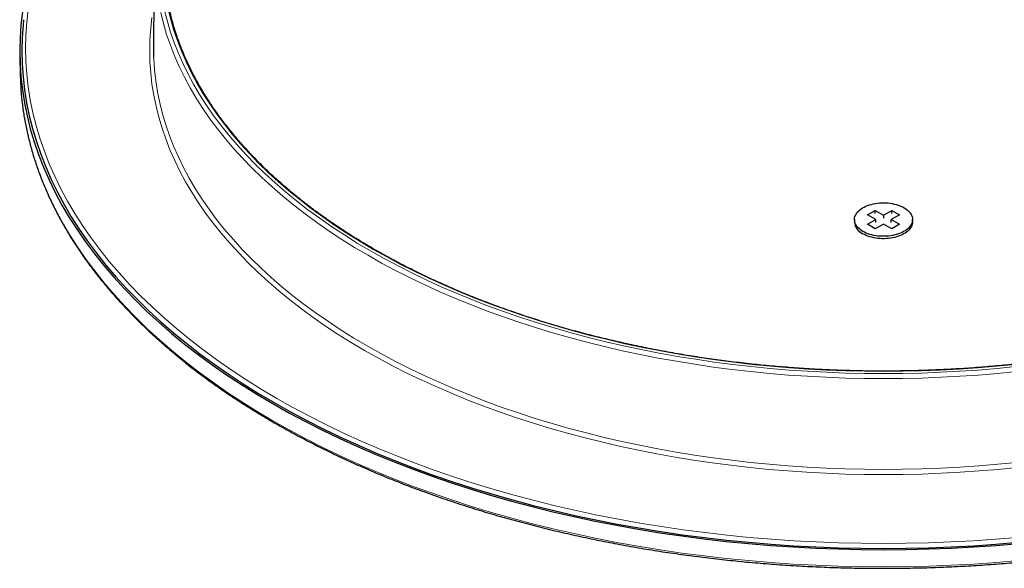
# Model space of a CAD drawing. Header units: millimetres. Extents: x 8 to 2417, y 12 to 2416.
# Tile 19 of 24: x 1896 to 2032, y 983 to 1059. Entities that reach past the tile are written whole.
import ezdxf

# ---------------------------------------------------------------- set-up
doc = ezdxf.new("R2010")
doc.units = ezdxf.units.MM

msp = doc.modelspace()

# ---------------------------------------------------------------- linework, layer by layer
at = {"color": 7, "linetype": 'Continuous', "lineweight": 30}
for p, q in [((1914.59, 1067.8), (1914.45, 1055.37)), ((1896.02, 1053.75), (1896.08, 1051.36)), ((2011.07, 1031.36), (2011.07, 1031.03)), ((2012.88, 1032.01), (2013.94, 1032.62)), ((2014.01, 1031.36), (2012.88, 1032.01)), ((2012.88, 1030.7), (2014.01, 1031.36)), ((2013.94, 1032.62), (2015.07, 1031.97)), ((2013.94, 1032.21), (2013.94, 1032.62)), ((2014.01, 1030.95), (2014.01, 1031.36)), ((2015.07, 1031.97), (2016.2, 1032.62)), ((2015.07, 1031.97), (2015.07, 1031.56)), ((2017.26, 1032.01), (2016.13, 1031.36)), ((2016.13, 1031.36), (2017.26, 1030.7)), ((2016.13, 1030.95), (2016.13, 1031.36)), ((2016.2, 1032.62), (2017.26, 1032.01)), ((2016.2, 1032.21), (2016.2, 1032.62)), ((2019.07, 1031.03), (2019.07, 1031.36)), ((2013.94, 1030.09), (2012.88, 1030.7)), ((2015.07, 1030.74), (2013.94, 1030.09)), ((2016.2, 1030.09), (2015.07, 1030.74)), ((2017.26, 1030.7), (2016.2, 1030.09)), ((2011.85, 1029.66), (2011.92, 1029.61)), ((2018.22, 1029.61), (2018.29, 1029.66))]:
    msp.add_line(p, q, dxfattribs=at)
at = {"color": 7, "linetype": 'Continuous', "lineweight": 30, "flags": 128}
for points in [[(1896.38, 1059.99), (1896.18, 1058.2), (1896.06, 1056.4), (1896.02, 1054.6), (1896.06, 1052.8), (1896.18, 1051), (1896.38, 1049.21), (1896.67, 1047.42), (1897.03, 1045.63), (1897.48, 1043.85), (1898.01, 1042.08), (1898.62, 1040.31), (1899.31, 1038.56), (1900.07, 1036.81), (1900.92, 1035.08), (1901.84, 1033.36), (1902.84, 1031.66), (1903.92, 1029.97), (1905.08, 1028.3), (1906.31, 1026.65), (1907.61, 1025.01), (1908.99, 1023.4), (1910.44, 1021.81), (1911.97, 1020.24), (1913.56, 1018.69), (1915.22, 1017.17), (1916.95, 1015.67), (1918.75, 1014.2), (1920.62, 1012.76), (1922.55, 1011.35), (1924.54, 1009.97), (1926.6, 1008.61), (1928.71, 1007.29), (1930.89, 1006)], [(1896.55, 1058.89), (1896.48, 1058.19), (1896.36, 1056.39), (1896.32, 1054.6), (1896.36, 1052.81), (1896.48, 1051.01), (1896.68, 1049.22), (1896.97, 1047.43), (1897.33, 1045.65), (1897.78, 1043.88), (1898.31, 1042.11), (1898.91, 1040.35), (1899.6, 1038.6), (1900.36, 1036.86), (1901.21, 1035.13), (1902.13, 1033.42), (1903.13, 1031.72), (1904.21, 1030.03), (1905.36, 1028.37), (1906.58, 1026.72), (1907.89, 1025.09), (1909.26, 1023.48), (1910.71, 1021.89), (1912.23, 1020.32), (1913.82, 1018.78), (1915.48, 1017.26), (1917.2, 1015.77), (1919, 1014.31), (1920.86, 1012.87), (1922.78, 1011.46), (1924.77, 1010.08), (1926.82, 1008.73), (1928.93, 1007.41), (1931.1, 1006.13), (1933.33, 1004.87), (1935.61, 1003.66), (1937.95, 1002.47), (1940.34, 1001.32), (1942.78, 1000.21), (1945.27, 999.14), (1947.81, 998.1), (1950.39, 997.11), (1953.02, 996.15), (1955.69, 995.23), (1958.41, 994.35), (1961.16, 993.52), (1963.95, 992.73), (1966.77, 991.97), (1969.62, 991.27), (1972.51, 990.6), (1975.43, 989.98), (1978.37, 989.4), (1981.34, 988.87), (1984.33, 988.38), (1987.35, 987.94), (1990.38, 987.55), (1993.43, 987.2), (1996.49, 986.89), (1999.57, 986.63), (2002.66, 986.42), (2005.75, 986.26), (2008.85, 986.14), (2011.96, 986.07), (2015.07, 986.05), (2018.18, 986.07), (2021.28, 986.14), (2024.39, 986.26), (2027.48, 986.42), (2030.57, 986.63), (2033.64, 986.89)], [(1914.45, 1055.37), (1914.45, 1055.01), (1914.48, 1053.68)], [(1896.08, 1051.36), (1896.11, 1050.41), (1896.17, 1049.37)], [(2012.24, 1029.72), (2012.04, 1029.85), (2011.85, 1029.98), (2011.69, 1030.12), (2011.54, 1030.27), (2011.41, 1030.42), (2011.3, 1030.58), (2011.21, 1030.74), (2011.14, 1030.91), (2011.1, 1031.08), (2011.07, 1031.25), (2011.07, 1031.42), (2011.09, 1031.59), (2011.13, 1031.76), (2011.19, 1031.93), (2011.28, 1032.09), (2011.38, 1032.25), (2011.5, 1032.4), (2011.65, 1032.55), (2011.81, 1032.7), (2011.99, 1032.83), (2012.19, 1032.96), (2012.4, 1033.08), (2012.63, 1033.19), (2012.87, 1033.28), (2013.12, 1033.37), (2013.39, 1033.45), (2013.66, 1033.52), (2013.94, 1033.57), (2014.22, 1033.61), (2014.52, 1033.64), (2014.81, 1033.66), (2015.11, 1033.67), (2015.4, 1033.66), (2015.69, 1033.64), (2015.98, 1033.6), (2016.27, 1033.56), (2016.55, 1033.5), (2016.82, 1033.43), (2017.08, 1033.35), (2017.33, 1033.26), (2017.57, 1033.16), (2017.79, 1033.05), (2018, 1032.93), (2018.19, 1032.8), (2018.37, 1032.66), (2018.53, 1032.52), (2018.67, 1032.37), (2018.78, 1032.21), (2018.88, 1032.05), (2018.96, 1031.88), (2019.02, 1031.72), (2019.05, 1031.55), (2019.07, 1031.38), (2019.06, 1031.21), (2019.03, 1031.04), (2018.98, 1030.87), (2018.91, 1030.7), (2018.81, 1030.54), (2018.7, 1030.38), (2018.56, 1030.23), (2018.41, 1030.09), (2018.24, 1029.95), (2018.05, 1029.82), (2017.84, 1029.69), (2017.62, 1029.58), (2017.39, 1029.48), (2017.14, 1029.38), (2016.88, 1029.3), (2016.62, 1029.23), (2016.34, 1029.17), (2016.06, 1029.12), (2015.77, 1029.08), (2015.47, 1029.06), (2015.18, 1029.05), (2014.88, 1029.05), (2014.59, 1029.06), (2014.3, 1029.09), (2014.01, 1029.13), (2013.73, 1029.18), (2013.45, 1029.24), (2013.19, 1029.32), (2012.93, 1029.4), (2012.69, 1029.5), (2012.46, 1029.61), (2012.24, 1029.72)], [(2019.07, 1031.03), (2019.06, 1030.88), (2019.03, 1030.71), (2018.98, 1030.54), (2018.91, 1030.38), (2018.81, 1030.22), (2018.7, 1030.06), (2018.56, 1029.91), (2018.41, 1029.76), (2018.24, 1029.62), (2018.05, 1029.49), (2017.84, 1029.37), (2017.62, 1029.25), (2017.39, 1029.15), (2017.14, 1029.06), (2016.88, 1028.97), (2016.62, 1028.9), (2016.34, 1028.84), (2016.06, 1028.79), (2015.77, 1028.76), (2015.47, 1028.73), (2015.18, 1028.72), (2014.88, 1028.72), (2014.59, 1028.74), (2014.3, 1028.76), (2014.01, 1028.8), (2013.73, 1028.85), (2013.45, 1028.92), (2013.19, 1028.99), (2012.93, 1029.08), (2012.69, 1029.17), (2012.46, 1029.28), (2012.24, 1029.4)], [(1930.89, 1006), (1933.12, 1004.75), (1935.41, 1003.53), (1937.75, 1002.34), (1940.15, 1001.19), (1942.59, 1000.07), (1945.09, 999), (1947.64, 997.96), (1950.23, 996.96), (1952.86, 996), (1955.54, 995.08), (1958.26, 994.2), (1961.02, 993.36), (1963.81, 992.57), (1966.65, 991.81), (1969.51, 991.1), (1972.4, 990.44), (1975.33, 989.81), (1978.28, 989.24), (1981.26, 988.7), (1984.26, 988.21), (1987.28, 987.77), (1990.32, 987.37), (1993.37, 987.02), (1996.44, 986.72), (1999.53, 986.46), (2002.62, 986.25), (2005.73, 986.08), (2008.84, 985.97), (2011.95, 985.9), (2015.07, 985.87), (2018.18, 985.9), (2021.3, 985.97), (2024.41, 986.08), (2027.51, 986.25), (2030.61, 986.46), (2033.69, 986.72)]]:
    msp.add_lwpolyline(points, dxfattribs=at)
at = {"color": 252, "linetype": 'Continuous', "lineweight": 0, "flags": 128}
for points in [[(1897.2, 1060.34), (1896.99, 1058.56), (1896.87, 1056.78), (1896.83, 1054.99), (1896.87, 1053.2), (1896.99, 1051.42), (1897.2, 1049.63), (1897.48, 1047.85), (1897.84, 1046.08), (1898.29, 1044.31), (1898.81, 1042.55), (1899.42, 1040.8), (1900.1, 1039.05), (1900.86, 1037.32), (1901.7, 1035.6), (1902.62, 1033.9), (1903.61, 1032.2), (1904.69, 1030.53), (1905.83, 1028.87), (1907.05, 1027.23), (1908.35, 1025.6), (1909.72, 1024), (1911.16, 1022.42), (1912.67, 1020.86), (1914.26, 1019.32), (1915.91, 1017.81), (1917.63, 1016.33), (1919.41, 1014.87), (1921.27, 1013.44), (1923.18, 1012.03), (1925.16, 1010.66), (1927.2, 1009.32), (1929.3, 1008), (1931.46, 1006.72), (1933.68, 1005.48), (1935.95, 1004.26), (1938.28, 1003.09), (1940.66, 1001.94), (1943.09, 1000.84), (1945.57, 999.77), (1948.1, 998.74), (1950.67, 997.74), (1953.29, 996.79), (1955.95, 995.88), (1958.65, 995), (1961.39, 994.17), (1964.17, 993.38), (1966.98, 992.63), (1969.82, 991.93), (1972.7, 991.27), (1975.6, 990.65), (1978.53, 990.07), (1981.49, 989.54), (1984.47, 989.06), (1987.47, 988.62), (1990.49, 988.22), (1993.52, 987.88), (1996.57, 987.57), (1999.64, 987.32), (2002.71, 987.11), (2005.79, 986.94), (2008.88, 986.83), (2011.97, 986.76), (2015.07, 986.73), (2018.16, 986.76), (2021.26, 986.83), (2024.34, 986.94), (2027.43, 987.11), (2030.5, 987.32), (2033.56, 987.57)], [(2033.38, 1010.41), (2030.79, 1010.15), (2028.18, 1009.93), (2025.57, 1009.76), (2022.95, 1009.62), (2020.33, 1009.52), (2017.7, 1009.46), (2015.07, 1009.44), (2012.44, 1009.46), (2009.81, 1009.52), (2007.18, 1009.62), (2004.57, 1009.76), (2001.95, 1009.93), (1999.35, 1010.15), (1996.76, 1010.41), (1994.18, 1010.71), (1991.61, 1011.04), (1989.06, 1011.41), (1986.53, 1011.83), (1984.02, 1012.28), (1981.53, 1012.76), (1979.06, 1013.29), (1976.62, 1013.85), (1974.2, 1014.45), (1971.81, 1015.09), (1969.45, 1015.76), (1967.12, 1016.47), (1964.83, 1017.21), (1962.57, 1017.99), (1960.34, 1018.8), (1958.15, 1019.64), (1956.01, 1020.52), (1953.9, 1021.42), (1951.83, 1022.36), (1949.81, 1023.34), (1947.83, 1024.34), (1945.9, 1025.37), (1944.02, 1026.43), (1942.18, 1027.52), (1940.4, 1028.63), (1938.66, 1029.77), (1936.98, 1030.94), (1935.35, 1032.13), (1933.78, 1033.35), (1932.26, 1034.59), (1930.8, 1035.85), (1929.39, 1037.14), (1928.05, 1038.44), (1926.76, 1039.77), (1925.54, 1041.11), (1924.37, 1042.47), (1923.27, 1043.85), (1922.23, 1045.25), (1921.26, 1046.66), (1920.35, 1048.08), (1919.5, 1049.52), (1918.72, 1050.97), (1918.01, 1052.43), (1917.36, 1053.9), (1916.78, 1055.38), (1916.27, 1056.87), (1915.82, 1058.37), (1915.45, 1059.87)], [(1915.94, 1060.32), (1916.32, 1058.82), (1916.76, 1057.33), (1917.27, 1055.85), (1917.85, 1054.38), (1918.49, 1052.91), (1919.2, 1051.46), (1919.98, 1050.01), (1920.82, 1048.58), (1921.73, 1047.16), (1922.7, 1045.76), (1923.73, 1044.37), (1924.83, 1043), (1925.98, 1041.65), (1927.2, 1040.31), (1928.48, 1038.99), (1929.82, 1037.69), (1931.22, 1036.41), (1932.67, 1035.16), (1934.18, 1033.92), (1935.75, 1032.71), (1937.37, 1031.53), (1939.04, 1030.36), (1940.77, 1029.23), (1942.54, 1028.12), (1944.37, 1027.04), (1946.24, 1025.98), (1948.17, 1024.96), (1950.13, 1023.96), (1952.15, 1022.99), (1954.2, 1022.06), (1956.3, 1021.15), (1958.44, 1020.28), (1960.61, 1019.44), (1962.83, 1018.64), (1965.08, 1017.86), (1967.36, 1017.13), (1969.68, 1016.42), (1972.02, 1015.75), (1974.4, 1015.12), (1976.81, 1014.52), (1979.24, 1013.96), (1981.69, 1013.44), (1984.17, 1012.96), (1986.67, 1012.51), (1989.19, 1012.1), (1991.73, 1011.73), (1994.28, 1011.39), (1996.85, 1011.1), (1999.43, 1010.84), (2002.02, 1010.62), (2004.62, 1010.45), (2007.22, 1010.31), (2009.84, 1010.21), (2012.45, 1010.15), (2015.07, 1010.13), (2017.69, 1010.15), (2020.3, 1010.21), (2022.91, 1010.31), (2025.52, 1010.45), (2028.12, 1010.62), (2030.71, 1010.84), (2033.29, 1011.1)], [(2033.19, 1011.4), (2030.63, 1011.15), (2028.05, 1010.93), (2025.46, 1010.75), (2022.87, 1010.62), (2020.27, 1010.52), (2017.67, 1010.46), (2015.07, 1010.44), (2012.46, 1010.46), (2009.86, 1010.52), (2007.27, 1010.62), (2004.67, 1010.75), (2002.09, 1010.93), (1999.51, 1011.15), (1996.94, 1011.4), (1994.39, 1011.69), (1991.85, 1012.02), (1989.33, 1012.39), (1986.82, 1012.8), (1984.34, 1013.25), (1981.87, 1013.73), (1979.43, 1014.25), (1977.01, 1014.81), (1974.62, 1015.4), (1972.25, 1016.03), (1969.92, 1016.7), (1967.61, 1017.4), (1965.34, 1018.13), (1963.11, 1018.9), (1960.9, 1019.7), (1958.74, 1020.54), (1956.61, 1021.4), (1954.53, 1022.3), (1952.48, 1023.23), (1950.48, 1024.19), (1948.52, 1025.18), (1946.61, 1026.2), (1944.75, 1027.25), (1942.93, 1028.33), (1941.16, 1029.43), (1939.45, 1030.56), (1937.78, 1031.72), (1936.17, 1032.9), (1934.61, 1034.1), (1933.11, 1035.33), (1931.66, 1036.58), (1930.27, 1037.85), (1928.94, 1039.14), (1927.67, 1040.46), (1926.46, 1041.79), (1925.31, 1043.13), (1924.22, 1044.5), (1923.19, 1045.88), (1922.22, 1047.28), (1921.32, 1048.69), (1920.49, 1050.11), (1919.71, 1051.54), (1919.01, 1052.99), (1918.37, 1054.45), (1917.79, 1055.91), (1917.28, 1057.39), (1916.84, 1058.87), (1916.47, 1060.36)], [(2033.5, 997.2), (2030.89, 996.94), (2028.27, 996.72), (2025.64, 996.54), (2023, 996.4), (2020.36, 996.3), (2017.72, 996.24), (2015.07, 996.22), (2012.42, 996.24), (2009.78, 996.3), (2007.13, 996.4), (2004.5, 996.54), (2001.87, 996.72), (1999.25, 996.94), (1996.64, 997.2), (1994.04, 997.5), (1991.46, 997.84), (1988.89, 998.21), (1986.35, 998.63), (1983.82, 999.08), (1981.31, 999.57), (1978.83, 1000.1), (1976.37, 1000.67), (1973.94, 1001.27), (1971.53, 1001.91), (1969.16, 1002.59), (1966.81, 1003.3), (1964.5, 1004.05), (1962.23, 1004.83), (1959.99, 1005.64), (1957.79, 1006.49), (1955.63, 1007.37), (1953.51, 1008.29), (1951.43, 1009.24), (1949.39, 1010.21), (1947.4, 1011.22), (1945.46, 1012.26), (1943.56, 1013.32), (1941.71, 1014.42), (1939.92, 1015.54), (1938.17, 1016.69), (1936.48, 1017.87), (1934.84, 1019.07), (1933.25, 1020.29), (1931.73, 1021.54), (1930.26, 1022.81), (1928.84, 1024.1), (1927.49, 1025.41), (1926.2, 1026.75), (1924.96, 1028.1), (1923.79, 1029.47), (1922.68, 1030.86), (1921.64, 1032.26), (1920.66, 1033.68), (1919.74, 1035.12), (1918.89, 1036.56), (1918.1, 1038.02), (1917.39, 1039.5), (1916.73, 1040.98), (1916.15, 1042.47), (1915.63, 1043.97), (1915.19, 1045.47), (1914.81, 1046.98), (1914.49, 1048.5), (1914.25, 1050.02), (1914.08, 1051.55), (1913.97, 1053.08), (1913.94, 1054.6), (1913.97, 1056.13), (1914.08, 1057.66), (1914.25, 1059.19)], [(1914.48, 1053.68), (1914.49, 1053.49), (1914.59, 1051.97), (1914.76, 1050.45), (1915, 1048.94), (1915.31, 1047.43), (1915.69, 1045.92), (1916.14, 1044.42), (1916.65, 1042.93), (1917.23, 1041.45), (1917.88, 1039.98), (1918.6, 1038.51), (1919.38, 1037.06), (1920.22, 1035.62), (1921.14, 1034.19), (1922.11, 1032.78), (1923.15, 1031.38), (1924.25, 1030), (1925.42, 1028.64), (1926.65, 1027.29), (1927.93, 1025.97), (1929.28, 1024.66), (1930.69, 1023.37), (1932.15, 1022.11), (1933.67, 1020.87), (1935.24, 1019.65), (1936.88, 1018.46), (1938.56, 1017.29), (1940.3, 1016.14), (1942.08, 1015.03), (1943.92, 1013.94)], [(1896.17, 1049.37), (1896.23, 1048.61), (1896.43, 1046.82), (1896.72, 1045.03), (1897.09, 1043.24), (1897.53, 1041.46), (1898.06, 1039.69), (1898.67, 1037.93), (1899.35, 1036.17), (1900.12, 1034.43), (1900.97, 1032.7), (1901.89, 1030.98), (1902.89, 1029.28), (1903.97, 1027.59), (1905.13, 1025.92), (1906.36, 1024.27), (1907.66, 1022.64), (1909.04, 1021.02), (1910.49, 1019.43), (1912.01, 1017.86), (1913.6, 1016.32), (1915.27, 1014.79), (1917, 1013.3), (1918.79, 1011.83), (1920.66, 1010.39), (1922.59, 1008.98), (1924.58, 1007.59), (1926.63, 1006.24), (1928.75, 1004.92), (1930.92, 1003.63), (1933.15, 1002.38), (1935.44, 1001.16), (1937.78, 999.97), (1940.18, 998.82), (1942.62, 997.71), (1945.12, 996.63), (1947.67, 995.59), (1950.26, 994.6), (1952.89, 993.64), (1955.57, 992.72), (1958.29, 991.84), (1961.04, 991), (1963.84, 990.2), (1966.67, 989.45), (1969.53, 988.74), (1972.42, 988.08), (1975.34, 987.45), (1978.29, 986.87), (1981.27, 986.34), (1984.27, 985.85), (1987.29, 985.41), (1990.33, 985.01), (1993.38, 984.66), (1996.45, 984.36), (1999.54, 984.1), (2002.63, 983.89), (2005.73, 983.72), (2008.84, 983.61), (2011.95, 983.54), (2015.07, 983.51), (2018.18, 983.54), (2021.3, 983.61), (2024.41, 983.72), (2027.51, 983.89), (2030.6, 984.1), (2033.68, 984.36)], [(1943.92, 1013.94), (1945.81, 1012.88), (1947.74, 1011.84), (1949.72, 1010.84), (1951.75, 1009.87), (1953.82, 1008.93), (1955.93, 1008.02), (1958.08, 1007.14), (1960.27, 1006.3), (1962.5, 1005.48), (1964.76, 1004.71), (1967.06, 1003.96), (1969.39, 1003.26), (1971.75, 1002.58), (1974.14, 1001.95), (1976.56, 1001.35), (1979.01, 1000.78), (1981.48, 1000.26), (1983.98, 999.77), (1986.49, 999.32), (1989.03, 998.9), (1991.58, 998.53), (1994.15, 998.19), (1996.73, 997.9), (1999.33, 997.64), (2001.94, 997.42), (2004.55, 997.24), (2007.17, 997.1), (2009.8, 997.01), (2012.43, 996.95), (2015.07, 996.93), (2017.7, 996.95), (2020.33, 997.01), (2022.96, 997.1), (2025.59, 997.24), (2028.2, 997.42), (2030.81, 997.64), (2033.4, 997.9)]]:
    msp.add_lwpolyline(points, dxfattribs=at)
at = {"color": 7, "linetype": 'Continuous', "lineweight": 30}
msp.add_arc((2013.03, 1031.2), 1.97, 184.991, 246.3291, dxfattribs=at)
for points, knots in [([(2114.03, 1063.34), (2114.02, 1063.23), (2113.97, 1062.85), (2113.86, 1062.2), (2113.72, 1061.4), (2113.56, 1060.6), (2113.37, 1059.8), (2113.17, 1059.01), (2112.95, 1058.21), (2112.71, 1057.42), (2112.45, 1056.63), (2112.17, 1055.84), (2111.87, 1055.05), (2111.55, 1054.26), (2111.21, 1053.48), (2110.85, 1052.7), (2110.48, 1051.93), (2110.08, 1051.15), (2109.67, 1050.39), (2109.24, 1049.62), (2108.79, 1048.86), (2108.32, 1048.1), (2107.83, 1047.34), (2107.32, 1046.59), (2106.8, 1045.84), (2106.26, 1045.1), (2105.69, 1044.36), (2105.11, 1043.63), (2104.52, 1042.9), (2103.9, 1042.18), (2103.27, 1041.46), (2102.62, 1040.75), (2101.95, 1040.04), (2101.27, 1039.34), (2100.57, 1038.64), (2099.85, 1037.95), (2099.11, 1037.26), (2098.36, 1036.58), (2097.59, 1035.91), (2096.81, 1035.24), (2096.01, 1034.58), (2095.19, 1033.93), (2094.36, 1033.28), (2093.51, 1032.64), (2092.64, 1032.01), (2091.76, 1031.38), (2090.87, 1030.76), (2089.96, 1030.15), (2089.03, 1029.54), (2088.1, 1028.95), (2087.14, 1028.36), (2086.17, 1027.78), (2085.19, 1027.2), (2084.19, 1026.64), (2083.18, 1026.08), (2082.16, 1025.53), (2081.12, 1024.99), (2080.07, 1024.46), (2079.01, 1023.93), (2077.93, 1023.42), (2076.84, 1022.91), (2075.74, 1022.41), (2074.63, 1021.93), (2073.51, 1021.45), (2072.37, 1020.98), (2071.22, 1020.52), (2070.06, 1020.06), (2068.89, 1019.62), (2067.71, 1019.19), (2066.52, 1018.77), (2065.32, 1018.35), (2064.11, 1017.95), (2062.89, 1017.56), (2061.66, 1017.17), (2060.42, 1016.8), (2059.17, 1016.44), (2057.91, 1016.08), (2056.65, 1015.74), (2055.37, 1015.41), (2054.09, 1015.08), (2052.8, 1014.77), (2051.5, 1014.47), (2050.2, 1014.18), (2048.89, 1013.9), (2047.57, 1013.63), (2046.25, 1013.37), (2044.91, 1013.12), (2043.58, 1012.89), (2042.23, 1012.66), (2040.89, 1012.44), (2039.53, 1012.24), (2038.18, 1012.05), (2036.81, 1011.86), (2035.45, 1011.69), (2034.07, 1011.53), (2032.7, 1011.38), (2031.32, 1011.25), (2029.94, 1011.12), (2028.56, 1011), (2027.17, 1010.9), (2025.78, 1010.81), (2024.39, 1010.73), (2022.99, 1010.66), (2021.6, 1010.6), (2020.2, 1010.55), (2018.8, 1010.51), (2017.41, 1010.49), (2016.01, 1010.48), (2014.61, 1010.47), (2013.21, 1010.48), (2011.81, 1010.5), (2010.41, 1010.54), (2009.02, 1010.58), (2007.62, 1010.63), (2006.23, 1010.7), (2004.84, 1010.78), (2003.45, 1010.87), (2002.06, 1010.97), (2000.67, 1011.08), (1999.29, 1011.2), (1997.91, 1011.33), (1996.53, 1011.48), (1995.16, 1011.64), (1993.79, 1011.8), (1992.43, 1011.98), (1991.07, 1012.17), (1989.71, 1012.37), (1988.36, 1012.58), (1987.02, 1012.81), (1985.68, 1013.04), (1984.35, 1013.28), (1983.02, 1013.54), (1981.7, 1013.81), (1980.39, 1014.08), (1979.08, 1014.37), (1977.78, 1014.67), (1976.49, 1014.98), (1975.2, 1015.29), (1973.93, 1015.62), (1972.66, 1015.96), (1971.4, 1016.31), (1970.14, 1016.67), (1968.9, 1017.04), (1967.67, 1017.42), (1966.44, 1017.81), (1965.23, 1018.21), (1964.03, 1018.62), (1962.83, 1019.04), (1961.65, 1019.47), (1960.47, 1019.91), (1959.31, 1020.36), (1958.16, 1020.82), (1957.02, 1021.28), (1955.89, 1021.76), (1954.77, 1022.25), (1953.67, 1022.74), (1952.58, 1023.24), (1951.5, 1023.76), (1950.43, 1024.28), (1949.37, 1024.81), (1948.33, 1025.34), (1947.3, 1025.89), (1946.29, 1026.44), (1945.29, 1027.01), (1944.3, 1027.58), (1943.33, 1028.16), (1942.37, 1028.74), (1941.42, 1029.34), (1940.49, 1029.94), (1939.58, 1030.55), (1938.68, 1031.17), (1937.79, 1031.79), (1936.92, 1032.42), (1936.07, 1033.06), (1935.23, 1033.7), (1934.41, 1034.36), (1933.6, 1035.01), (1932.81, 1035.68), (1932.04, 1036.35), (1931.28, 1037.03), (1930.54, 1037.71), (1929.81, 1038.4), (1929.11, 1039.1), (1928.42, 1039.8), (1927.74, 1040.5), (1927.09, 1041.21), (1926.45, 1041.93), (1925.83, 1042.65), (1925.23, 1043.38), (1924.64, 1044.11), (1924.07, 1044.85), (1923.52, 1045.59), (1922.99, 1046.33), (1922.48, 1047.08), (1921.99, 1047.84), (1921.51, 1048.59), (1921.05, 1049.35), (1920.61, 1050.12), (1920.19, 1050.89), (1919.79, 1051.66), (1919.41, 1052.43), (1919.05, 1053.21), (1918.7, 1053.99), (1918.38, 1054.78), (1918.07, 1055.56), (1917.78, 1056.35), (1917.52, 1057.14), (1917.27, 1057.93), (1917.04, 1058.73), (1916.83, 1059.53), (1916.64, 1060.32), (1916.47, 1061.12), (1916.32, 1061.93), (1916.19, 1062.73), (1916.11, 1063.31), (1916.07, 1063.62), (1916.07, 1063.67)], [0, 0, 0, 0, 0.001972, 0.006684, 0.011396, 0.016107, 0.020819, 0.02553, 0.03024, 0.034951, 0.039661, 0.04437, 0.04908, 0.053789, 0.058497, 0.063205, 0.067913, 0.07262, 0.077327, 0.082034, 0.08674, 0.091446, 0.096151, 0.100857, 0.105562, 0.110266, 0.114971, 0.119675, 0.124379, 0.129083, 0.133786, 0.138489, 0.143193, 0.147896, 0.152598, 0.157301, 0.162004, 0.166706, 0.171409, 0.176111, 0.180813, 0.185516, 0.190218, 0.19492, 0.199622, 0.204324, 0.209026, 0.213728, 0.21843, 0.223132, 0.227834, 0.232536, 0.237238, 0.24194, 0.246642, 0.251344, 0.256046, 0.260749, 0.265451, 0.270153, 0.274855, 0.279557, 0.28426, 0.288962, 0.293664, 0.298367, 0.303069, 0.307772, 0.312474, 0.317177, 0.321879, 0.326582, 0.331284, 0.335987, 0.34069, 0.345393, 0.350095, 0.354798, 0.359501, 0.364204, 0.368907, 0.37361, 0.378312, 0.383015, 0.387718, 0.392421, 0.397125, 0.401828, 0.406531, 0.411234, 0.415937, 0.42064, 0.425343, 0.430046, 0.43475, 0.439453, 0.444156, 0.448859, 0.453563, 0.458266, 0.462969, 0.467672, 0.472376, 0.477079, 0.481782, 0.486486, 0.491189, 0.495892, 0.500596, 0.505299, 0.510002, 0.514706, 0.519409, 0.524112, 0.528815, 0.533519, 0.538222, 0.542925, 0.547629, 0.552332, 0.557035, 0.561738, 0.566442, 0.571145, 0.575848, 0.580551, 0.585254, 0.589957, 0.594661, 0.599364, 0.604067, 0.60877, 0.613473, 0.618176, 0.622879, 0.627582, 0.632285, 0.636987, 0.64169, 0.646393, 0.651096, 0.655799, 0.660501, 0.665204, 0.669907, 0.674609, 0.679312, 0.684014, 0.688717, 0.693419, 0.698122, 0.702824, 0.707527, 0.712229, 0.716931, 0.721633, 0.726336, 0.731038, 0.73574, 0.740442, 0.745144, 0.749846, 0.754548, 0.75925, 0.763952, 0.768654, 0.773356, 0.778058, 0.78276, 0.787462, 0.792164, 0.796866, 0.801568, 0.80627, 0.810972, 0.815674, 0.820376, 0.825078, 0.82978, 0.834482, 0.839184, 0.843887, 0.848589, 0.853292, 0.857994, 0.862697, 0.8674, 0.872103, 0.876807, 0.88151, 0.886214, 0.890918, 0.895622, 0.900327, 0.905031, 0.909736, 0.914442, 0.919147, 0.923853, 0.92856, 0.933266, 0.937973, 0.942681, 0.947389, 0.952097, 0.956806, 0.961515, 0.966224, 0.970934, 0.975644, 0.980355, 0.985066, 0.989777, 0.994488, 0.9992, 1, 1, 1, 1]), ([(1896.17, 1049.36), (1896.18, 1049.23), (1896.21, 1048.82), (1896.28, 1048.1), (1896.38, 1047.22), (1896.5, 1046.33), (1896.64, 1045.45), (1896.8, 1044.57), (1896.98, 1043.68), (1897.18, 1042.8), (1897.4, 1041.93), (1897.63, 1041.05), (1897.89, 1040.17), (1898.17, 1039.3), (1898.47, 1038.43), (1898.78, 1037.56), (1899.12, 1036.69), (1899.47, 1035.83), (1899.84, 1034.97), (1900.24, 1034.11), (1900.65, 1033.25), (1901.08, 1032.4), (1901.53, 1031.55), (1902, 1030.71), (1902.49, 1029.86), (1902.99, 1029.02), (1903.52, 1028.19), (1904.06, 1027.36), (1904.62, 1026.53), (1905.2, 1025.71), (1905.8, 1024.89), (1906.42, 1024.08), (1907.05, 1023.27), (1907.71, 1022.47), (1908.38, 1021.67), (1909.06, 1020.87), (1909.77, 1020.09), (1910.49, 1019.3), (1911.23, 1018.53), (1911.99, 1017.75), (1912.77, 1016.99), (1913.56, 1016.23), (1914.37, 1015.47), (1915.19, 1014.72), (1916.03, 1013.98), (1916.89, 1013.25), (1917.77, 1012.52), (1918.66, 1011.8), (1919.57, 1011.08), (1920.49, 1010.37), (1921.43, 1009.67), (1922.38, 1008.97), (1923.35, 1008.29), (1924.33, 1007.61), (1925.33, 1006.93), (1926.35, 1006.27), (1927.38, 1005.61), (1928.42, 1004.96), (1929.48, 1004.32), (1930.55, 1003.68), (1931.64, 1003.06), (1932.74, 1002.44), (1933.85, 1001.83), (1934.98, 1001.23), (1936.12, 1000.64), (1937.27, 1000.05), (1938.44, 999.48), (1939.61, 998.91), (1940.81, 998.35), (1942.01, 997.81), (1943.23, 997.27), (1944.45, 996.73), (1945.69, 996.21), (1946.94, 995.7), (1948.2, 995.2), (1949.48, 994.7), (1950.76, 994.22), (1952.06, 993.75), (1953.36, 993.28), (1954.68, 992.83), (1956, 992.38), (1957.34, 991.95), (1958.68, 991.52), (1960.03, 991.11), (1961.4, 990.7), (1962.77, 990.31), (1964.15, 989.92), (1965.54, 989.55), (1966.93, 989.19), (1968.34, 988.83), (1969.75, 988.49), (1971.17, 988.16), (1972.6, 987.84), (1974.03, 987.53), (1975.48, 987.23), (1976.92, 986.94), (1978.38, 986.66), (1979.84, 986.39), (1981.3, 986.13), (1982.77, 985.89), (1984.25, 985.65), (1985.73, 985.43), (1987.22, 985.22), (1988.71, 985.02), (1990.21, 984.82), (1991.71, 984.65), (1993.21, 984.48), (1994.72, 984.32), (1996.23, 984.17), (1997.74, 984.04), (1999.26, 983.92), (2000.78, 983.8), (2002.3, 983.7), (2003.82, 983.61), (2005.35, 983.54), (2006.88, 983.47), (2008.41, 983.41), (2009.93, 983.37), (2011.47, 983.34), (2013, 983.32), (2014.53, 983.31), (2016.06, 983.31), (2017.59, 983.32), (2019.12, 983.35), (2020.65, 983.38), (2022.18, 983.43), (2023.71, 983.49), (2025.24, 983.56), (2026.76, 983.64), (2028.28, 983.73), (2029.81, 983.84), (2031.32, 983.95), (2032.84, 984.08), (2034.35, 984.22), (2035.86, 984.36), (2037.37, 984.53), (2038.87, 984.7), (2040.37, 984.88), (2041.86, 985.07), (2043.35, 985.28), (2044.84, 985.49), (2046.32, 985.72), (2047.8, 985.96), (2049.27, 986.21), (2050.73, 986.47), (2052.19, 986.74), (2053.64, 987.02), (2055.09, 987.31), (2056.52, 987.62), (2057.96, 987.93), (2059.38, 988.26), (2060.8, 988.59), (2062.21, 988.94), (2063.61, 989.29), (2065.01, 989.66), (2066.39, 990.04), (2067.77, 990.42), (2069.14, 990.82), (2070.5, 991.23), (2071.85, 991.65), (2073.19, 992.08), (2074.53, 992.51), (2075.85, 992.96), (2077.16, 993.42), (2078.46, 993.89), (2079.75, 994.36), (2081.03, 994.85), (2082.3, 995.35), (2083.56, 995.85), (2084.81, 996.37), (2086.05, 996.89), (2087.27, 997.42), (2088.48, 997.97), (2089.68, 998.52), (2090.87, 999.08), (2092.04, 999.65), (2093.21, 1000.22), (2094.36, 1000.81), (2095.49, 1001.41), (2096.62, 1002.01), (2097.73, 1002.62), (2098.82, 1003.24), (2099.9, 1003.87), (2100.97, 1004.51), (2102.02, 1005.15), (2103.06, 1005.8), (2104.09, 1006.46), (2105.1, 1007.13), (2106.09, 1007.81), (2107.07, 1008.49), (2108.04, 1009.18), (2108.99, 1009.87), (2109.92, 1010.58), (2110.84, 1011.29), (2111.74, 1012.01), (2112.63, 1012.73), (2113.5, 1013.46), (2114.35, 1014.2), (2115.19, 1014.94), (2116.01, 1015.69), (2116.81, 1016.45), (2117.6, 1017.21), (2118.37, 1017.98), (2119.12, 1018.76), (2119.86, 1019.53), (2120.58, 1020.32), (2121.28, 1021.11), (2121.96, 1021.91), (2122.63, 1022.71), (2123.27, 1023.51), (2123.9, 1024.32), (2124.51, 1025.14), (2125.11, 1025.96), (2125.68, 1026.78), (2126.24, 1027.61), (2126.78, 1028.44), (2127.3, 1029.28), (2127.8, 1030.12), (2128.28, 1030.96), (2128.74, 1031.81), (2129.19, 1032.66), (2129.61, 1033.51), (2130.02, 1034.37), (2130.41, 1035.23), (2130.77, 1036.09), (2131.12, 1036.95), (2131.45, 1037.82), (2131.76, 1038.69), (2132.05, 1039.56), (2132.33, 1040.44), (2132.58, 1041.31), (2132.81, 1042.19), (2133.02, 1043.07), (2133.22, 1043.95), (2133.39, 1044.84), (2133.54, 1045.72), (2133.68, 1046.6), (2133.79, 1047.49), (2133.89, 1048.38), (2133.94, 1049.01), (2133.97, 1049.34), (2133.97, 1049.38)], [0, 0, 0, 0, 0.001723, 0.005917, 0.010112, 0.014306, 0.018501, 0.022697, 0.026893, 0.031089, 0.035285, 0.039483, 0.04368, 0.047879, 0.052078, 0.056277, 0.060478, 0.064678, 0.06888, 0.073082, 0.077285, 0.081488, 0.085692, 0.089897, 0.094102, 0.098308, 0.102514, 0.106721, 0.110929, 0.115137, 0.119346, 0.123554, 0.127764, 0.131974, 0.136184, 0.140394, 0.144605, 0.148817, 0.153028, 0.15724, 0.161452, 0.165664, 0.169877, 0.174089, 0.178302, 0.182515, 0.186728, 0.190941, 0.195154, 0.199368, 0.203581, 0.207795, 0.212008, 0.216222, 0.220435, 0.224649, 0.228863, 0.233076, 0.23729, 0.241503, 0.245717, 0.249931, 0.254144, 0.258358, 0.262571, 0.266784, 0.270998, 0.275211, 0.279424, 0.283638, 0.287851, 0.292064, 0.296277, 0.30049, 0.304703, 0.308916, 0.313128, 0.317341, 0.321554, 0.325766, 0.329979, 0.334191, 0.338404, 0.342616, 0.346829, 0.351041, 0.355253, 0.359465, 0.363677, 0.367889, 0.372101, 0.376313, 0.380525, 0.384737, 0.388949, 0.393161, 0.397372, 0.401584, 0.405796, 0.410007, 0.414219, 0.418431, 0.422642, 0.426854, 0.431065, 0.435276, 0.439488, 0.443699, 0.447911, 0.452122, 0.456333, 0.460544, 0.464756, 0.468967, 0.473178, 0.47739, 0.481601, 0.485812, 0.490023, 0.494234, 0.498446, 0.502657, 0.506868, 0.511079, 0.51529, 0.519502, 0.523713, 0.527924, 0.532135, 0.536347, 0.540558, 0.544769, 0.54898, 0.553192, 0.557403, 0.561615, 0.565826, 0.570037, 0.574249, 0.57846, 0.582672, 0.586883, 0.591095, 0.595306, 0.599518, 0.60373, 0.607942, 0.612153, 0.616365, 0.620577, 0.624789, 0.629001, 0.633213, 0.637425, 0.641637, 0.645849, 0.650061, 0.654274, 0.658486, 0.662698, 0.666911, 0.671123, 0.675336, 0.679548, 0.683761, 0.687974, 0.692187, 0.696399, 0.700612, 0.704825, 0.709038, 0.713252, 0.717465, 0.721678, 0.725891, 0.730105, 0.734318, 0.738532, 0.742745, 0.746959, 0.751172, 0.755386, 0.7596, 0.763813, 0.768027, 0.772241, 0.776455, 0.780668, 0.784882, 0.789096, 0.79331, 0.797524, 0.801737, 0.805951, 0.810164, 0.814378, 0.818591, 0.822805, 0.827018, 0.831231, 0.835444, 0.839657, 0.843869, 0.848082, 0.852294, 0.856506, 0.860718, 0.864929, 0.86914, 0.873351, 0.877561, 0.881771, 0.88598, 0.890189, 0.894398, 0.898606, 0.902814, 0.907021, 0.911227, 0.915433, 0.919638, 0.923843, 0.928047, 0.932251, 0.936453, 0.940655, 0.944857, 0.949058, 0.953258, 0.957457, 0.961656, 0.965855, 0.970052, 0.97425, 0.978446, 0.982642, 0.986838, 0.991033, 0.995228, 0.999423, 1, 1, 1, 1])]:
    msp.add_open_spline(points, degree=3, knots=knots, dxfattribs=at)

doc.saveas('drawing.dxf')
